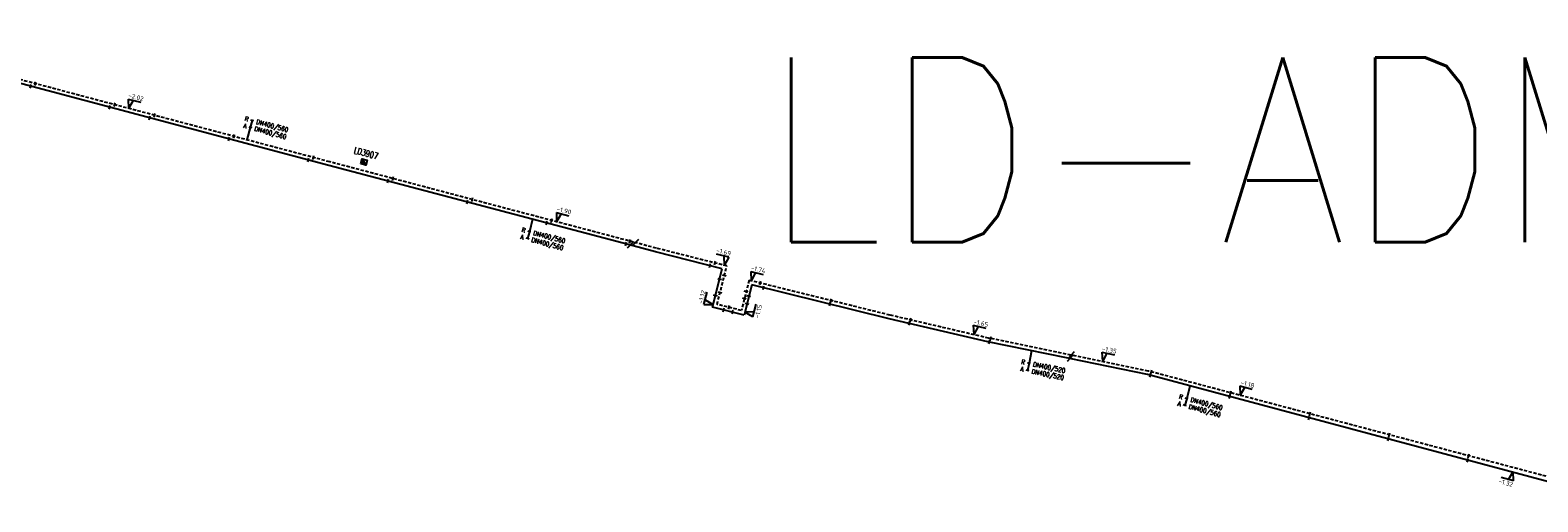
# Model space of a CAD drawing. Header units: millimetres. Extents: x 0 to 118318689, y 0 to 490460760.
# Tile 100 of 117: x 116708189 to 117002098, y 487532439 to 487624296. Entities that reach past the tile are written whole.
import ezdxf
from ezdxf.enums import TextEntityAlignment as Align

# ---------------------------------------------------------------- set-up
doc = ezdxf.new("R2010")
doc.units = ezdxf.units.MM
doc.header["$LTSCALE"] = 200
doc.linetypes.add('HIDDEN2', pattern=[4.7625, 3.175, -1.5875])
doc.layers.get('0').update_dxf_attribs({"color": 8})
for name, color, linetype in [('LD-I-lekdetectiecode', 7, 'Continuous'), ('WT-C-isolatieovergang', 7, 'Continuous'), ('WT-C-kastLD', 7, 'Continuous'), ('WT-C-mof', 7, 'Continuous'), ('WT-I-diam', 7, 'Continuous'), ('WT-I-NAP', 7, 'Continuous'), ('WT-L-aanvoer', 6, 'Continuous'), ('WT-L-retour', 6, 'HIDDEN2')]:
    doc.layers.add(name, color=color, linetype=linetype)
doc.styles.add('DIN17', font='ROMANS.SHX', dxfattribs={"width": 0.9})
doc.styles.add('ISOCP', font='ISOCP.SHX')

# ---------------------------------------------------------------- blocks, each defined once
blk = doc.blocks.new('LR-mof')
at = {"color": 0, "linetype": 'ByBlock', "lineweight": -2}
blk.add_line((0, -0.75), (0, 0.75), dxfattribs=at)
blk = doc.blocks.new('LR-isoov')
at = {"color": 0, "linetype": 'ByBlock', "lineweight": -2}
blk.add_line((0.87, 1.5), (-0.87, -1.5), dxfattribs=at)
blk = doc.blocks.new('nap2')
at = {"color": 0, "linetype": 'Continuous'}
for p, q in [((1, 3.5), (-4, 3.5)), ((-1, 3.5), (0, 0)), ((1, 3.5), (0, 0))]:
    blk.add_line(p, q, dxfattribs=at)
at = {"color": 0, "linetype": 'Continuous', "style": 'ISOCP'}
for tag, p in [('*1', (-1.5, 5)), ('*2', (-4, 1.5))]:
    blk.add_attdef(tag, text='', height=1.8, dxfattribs=at).set_placement(p, align=Align.MIDDLE)
blk = doc.blocks.new('nap1')
at = {"color": 0, "linetype": 'Continuous'}
for p, q in [((-1, 3.5), (0, 0)), ((-1, 3.5), (4, 3.5)), ((1, 3.5), (0, 0))]:
    blk.add_line(p, q, dxfattribs=at)
at = {"color": 0, "linetype": 'Continuous', "style": 'ISOCP'}
for tag, p in [('*1', (1.7, 5)), ('*2', (4, 1.5))]:
    blk.add_attdef(tag, text='', height=1.8, dxfattribs=at).set_placement(p, align=Align.MIDDLE)
blk = doc.blocks.new('LR-hyp')
at = {"color": 7, "linetype": 'ByBlock', "lineweight": -3, "style": 'DIN17', "width": 0.9}
blk.add_attdef('*1', text='', height=1.8, dxfattribs=at).set_placement((0, 0), align=Align.MIDDLE)
at = {"color": 7, "linetype": 'ByBlock', "lineweight": -2, "style": 'DIN17', "width": 0.9, "flags": 1}
blk.add_attdef('*2', text='', height=1.8, dxfattribs=at).set_placement((0, -5), align=Align.MIDDLE)
blk = doc.blocks.new('LR-DIAO2')
at = {"color": 0, "lineweight": -3}
blk.add_line((0, 0), (0, -5), dxfattribs=at)
at = {"color": 0, "linetype": 'Continuous', "lineweight": -3}
blk.add_line((0, -5), (0, -7.8), dxfattribs=at)
at = {"color": 0, "lineweight": -3}
for points in [[(0.61, -5), (0, -5), (-0.61, -5)], [(0.61, -7.8), (0, -7.8), (-0.61, -7.8)]]:
    blk.add_lwpolyline(points, dxfattribs=at)
at = {"color": 1, "lineweight": -3, "style": 'DIN17', "width": 0.9}
for tag, p in [('*1', (-1.61, -5)), ('*2', (-1.61, -7.78))]:
    blk.add_attdef(tag, text='', height=1.8, dxfattribs=at).set_placement(p, align=Align.MIDDLE_RIGHT)
for tag, p in [('*11', (1.61, -5)), ('*12', (1.61, -7.8))]:
    blk.add_attdef(tag, text='', height=1.8, dxfattribs=at).set_placement(p, align=Align.MIDDLE_LEFT)
blk = doc.blocks.new('LR-kastLD')
at = {"color": 0, "linetype": 'ByBlock', "lineweight": -3}
blk.add_line((-1, 1), (1, -1), dxfattribs=at)
blk.add_lwpolyline([(-1, -1), (-1, 1), (1, 1), (1, -1)], close=True, dxfattribs=at)
blk.add_solid([(-1, 1), (-1, -1), (1, -1)], dxfattribs=at)
at = {"color": 7, "linetype": 'ByBlock', "lineweight": -3, "style": 'DIN17', "width": 0.7}
for tag, p in [('*1', (0, 5)), ('*2', (0, -5))]:
    blk.add_attdef(tag, text='', height=2.5, dxfattribs=at).set_placement(p, align=Align.MIDDLE)
at = {"color": 0, "linetype": 'ByBlock', "lineweight": -2, "style": 'DIN17', "width": 0.3, "flags": 1}
for tag, p in [('OCODE', (4.5, 1.25)), ('NCODE', (9.5, 1.25)), ('BC', (14.5, 1.25)), ('RK', (19.5, 1.25)), ('ST', (4.5, -1.25)), ('VCODE', (9.5, -1.25)), ('NIVO', (14.5, -1.25)), ('IMM', (19.5, -1.25))]:
    blk.add_attdef(tag, text='', height=1.8, dxfattribs=at).set_placement(p, align=Align.MIDDLE)
blk = doc.blocks.new('LR-DIAB2')
at = {"color": 0, "linetype": 'Continuous', "lineweight": -3}
blk.add_line((0, 5), (0, 7.8), dxfattribs=at)
at = {"color": 0, "lineweight": -3}
blk.add_line((0, 0), (0, 5), dxfattribs=at)
for points in [[(0.61, 7.8), (0, 7.8), (-0.61, 7.8)], [(0.61, 5), (0, 5), (-0.61, 5)]]:
    blk.add_lwpolyline(points, dxfattribs=at)
at = {"color": 1, "lineweight": -3, "style": 'DIN17', "width": 0.9}
for tag, p in [('*1', (-1.61, 7.8)), ('*2', (-1.61, 5.02))]:
    blk.add_attdef(tag, text='', height=1.8, dxfattribs=at).set_placement(p, align=Align.MIDDLE_RIGHT)
for tag, p in [('*11', (1.61, 7.8)), ('*12', (1.61, 5))]:
    blk.add_attdef(tag, text='', height=1.8, dxfattribs=at).set_placement(p, align=Align.MIDDLE_LEFT)

msp = doc.modelspace()

# ---------------------------------------------------------------- linework, layer by layer
at = {"layer": 'WT-L-aanvoer', "lineweight": -3}
for p, q in [((116766401, 487597958), (116704633, 487614351)), ((116824779, 487582542), (116766401, 487597958)), ((116830087, 487581140), (116824779, 487582542)), ((116843121, 487577847), (116830087, 487581140)), ((116841233, 487570374), (116843121, 487577847)), ((116848857, 487574713), (116847369, 487568823)), ((116875639, 487568093), (116848857, 487574713)), ((116847369, 487568823), (116841233, 487570374)), ((116894879, 487563618), (116875639, 487568093)), ((116910220, 487560457), (116894879, 487563618)), ((116910817, 487560334), (116910220, 487560457)), ((116925980, 487557209), (116910817, 487560334)), ((117018628, 487532439), (116925980, 487557209))]:
    msp.add_line(p, q, dxfattribs=at)
at = {"layer": 'WT-L-retour', "lineweight": -3}
for p, q in [((116766585, 487598654), (116705511, 487614863)), ((116825748, 487583031), (116766585, 487598654)), ((116830267, 487581837), (116825748, 487583031)), ((116843995, 487578369), (116830267, 487581837)), ((116842107, 487570896), (116843995, 487578369)), ((116848334, 487575584), (116846847, 487569698)), ((116875807, 487568793), (116848334, 487575584)), ((116846847, 487569698), (116842107, 487570896)), ((116895033, 487564322), (116875807, 487568793)), ((116910170, 487561202), (116895033, 487564322)), ((116911106, 487561009), (116910170, 487561202)), ((116926145, 487557910), (116911106, 487561009)), ((117004628, 487537162), (116926145, 487557910))]:
    msp.add_line(p, q, dxfattribs=at)

# ---------------------------------------------------------------- block references
at = {"layer": 'LD-I-lekdetectiecode', "linetype": 'Continuous'}
ref = msp.add_blockref('LR-hyp', (117012756, 487600991), dxfattribs=dict(at, xscale=20000, yscale=20000, zscale=20000))
ref.add_attrib('*1', 'LD-ADM-3910', dxfattribs={"layer": '0', "color": 0, "linetype": 'ByBlock', "lineweight": -3, "height": 36000, "style": 'DIN17', "width": 0.9}).set_placement((117012756, 487600991), align=Align.MIDDLE)
at = {"layer": 'WT-C-isolatieovergang', "linetype": 'Continuous'}
for p, xscale, yscale, zscale, rotation in [((116825188, 487582434), 500, 500, 500, 345.2076), ((116826165, 487582920), 500, 500, 500, 345.2075553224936), ((116910919, 487560434), 500.0000000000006, 500.0000000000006, 500.0000000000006, 348.20465453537), ((116911106, 487561009), 499.9999999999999, 499.9999999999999, 499.9999999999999, 348.3555)]:
    msp.add_blockref('LR-isoov', p, dxfattribs=dict(at, xscale=xscale, yscale=yscale, zscale=zscale, rotation=rotation))
at = {"layer": 'WT-C-kastLD', "linetype": 'Continuous'}
ref = msp.add_blockref('LR-kastLD', (116773259, 487598623), dxfattribs=dict(at, xscale=500, yscale=500, zscale=500, rotation=345.2075553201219))
ref.add_attrib('*1', 'LD3907', dxfattribs={"layer": '0', "color": 7, "linetype": 'ByBlock', "lineweight": -3, "height": 1250, "rotation": 345.20756, "style": 'DIN17', "width": 0.65}).set_placement((116773663, 487600337), align=Align.MIDDLE)
at = {"layer": 'WT-C-mof', "linetype": 'Continuous', "lineweight": -3}
for p, xscale, yscale, zscale, rotation in [((116708307, 487613376), 499.9999999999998, 499.9999999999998, 499.9999999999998, 345.1361), ((116709228, 487613877), 499.9999999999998, 499.9999999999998, 499.9999999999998, 345.1361), ((116724636, 487609787), 499.9999999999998, 499.9999999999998, 499.9999999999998, 345.1361), ((116723700, 487609291), 499.9999999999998, 499.9999999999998, 499.9999999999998, 345.1361), ((116731492, 487607223), 500.0000000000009, 500.0000000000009, 500.0000000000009, 345.1361), ((116732457, 487607711), 500.0000000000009, 500.0000000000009, 500.0000000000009, 345.1361), ((116747922, 487603607), 500.0000000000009, 500.0000000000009, 500.0000000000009, 345.1361), ((116746956, 487603118), 500.0000000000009, 500.0000000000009, 500.0000000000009, 345.1361), ((116762421, 487599014), 499.9999999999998, 499.9999999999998, 499.9999999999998, 345.1361), ((116763387, 487599503), 499.9999999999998, 499.9999999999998, 499.9999999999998, 345.1361), ((116777927, 487594914), 500.0000000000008, 500.0000000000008, 500.0000000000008, 345.2076), ((116778892, 487595404), 500.0000000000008, 500.0000000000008, 500.0000000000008, 345.2076), ((116793397, 487590829), 500.0000000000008, 500.0000000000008, 500.0000000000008, 345.2076), ((116794362, 487591319), 500.0000000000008, 500.0000000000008, 500.0000000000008, 345.2076), ((116808866, 487586744), 500, 500, 500, 345.2076), ((116809831, 487587234), 500, 500, 500, 345.2076), ((116825125, 487583195), 500, 500, 500, 345.2076), ((116824344, 487582657), 500, 500, 500, 345.2076), ((116840702, 487578458), 500, 500, 500, 345.8214), ((116841716, 487578945), 500, 500, 500, 345.8214), ((116842596, 487575772), 499.9999999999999, 499.9999999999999, 499.9999999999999, 75.82140000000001), ((116843524, 487576505), 499.9999999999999, 499.9999999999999, 499.9999999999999, 75.82140000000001), ((116850510, 487575046), 500.0000000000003, 500.0000000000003, 500.0000000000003, 346.1166999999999), ((116851153, 487574145), 500.0000000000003, 500.0000000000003, 500.0000000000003, 346.1166999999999), ((116841791, 487572586), 499.9999999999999, 499.9999999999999, 499.9999999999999, 75.82140000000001), ((116842680, 487573163), 499.9999999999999, 499.9999999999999, 499.9999999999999, 75.82140000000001), ((116847427, 487571990), 499.9999999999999, 499.9999999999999, 499.9999999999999, 75.82140000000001), ((116847772, 487573356), 499.9999999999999, 499.9999999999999, 499.9999999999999, 75.82140000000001), ((116848281, 487572433), 499.9999999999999, 499.9999999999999, 499.9999999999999, 75.82140000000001), ((116864291, 487571640), 500.0000000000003, 500.0000000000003, 500.0000000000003, 346.1166999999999), ((116843382, 487569831), 500, 500, 500, 345.8214), ((116844445, 487570305), 500, 500, 500, 345.8214), ((116845113, 487569393), 500, 500, 500, 345.8214), ((116847916, 487570987), 499.9999999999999, 499.9999999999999, 499.9999999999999, 75.82140000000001), ((116864113, 487570942), 500.0000000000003, 500.0000000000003, 500.0000000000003, 346.1166999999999), ((116879560, 487567181), 500, 500, 500, 346.9065), ((116879841, 487567855), 500, 500, 500, 346.9065), ((116895172, 487563558), 500.0000000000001, 500.0000000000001, 500.0000000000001, 348.3555), ((116895423, 487564241), 500.0000000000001, 500.0000000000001, 500.0000000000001, 348.3555), ((116926571, 487557051), 499.9999999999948, 499.9999999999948, 499.9999999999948, 345.1918999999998), ((116926739, 487557753), 499.9999999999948, 499.9999999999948, 499.9999999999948, 345.1918999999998), ((116942207, 487553664), 500.0000000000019, 500.0000000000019, 500.0000000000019, 345.1919), ((116942028, 487552918), 500.0000000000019, 500.0000000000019, 500.0000000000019, 345.1919), ((116957485, 487548786), 500.0000000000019, 500.0000000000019, 500.0000000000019, 345.1919), ((116957676, 487549574), 500.0000000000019, 500.0000000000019, 500.0000000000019, 345.1919), ((116973144, 487545485), 499.9999999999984, 499.9999999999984, 499.9999999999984, 345.1919), ((116972942, 487544653), 499.9999999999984, 499.9999999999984, 499.9999999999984, 345.1919), ((116988399, 487540521), 500.0000000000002, 500.0000000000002, 500.0000000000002, 345.1919), ((116988613, 487541396), 500.0000000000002, 500.0000000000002, 500.0000000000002, 345.1919)]:
    msp.add_blockref('LR-mof', p, dxfattribs=dict(at, xscale=xscale, yscale=yscale, zscale=zscale, rotation=rotation))
at = {"layer": 'WT-I-diam', "linetype": 'Continuous', "xscale": 500, "yscale": 500, "zscale": 500}
for name, p, rotation, values in [('LR-DIAB2', (116750504, 487602922), 345.1360516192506, {'*1': 'R', '*11': 'DN400/560', '*2': 'A', '*12': 'DN400/560'}), ('LR-DIAO2', (116806145, 487587462), 345.2075553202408, {'*1': 'R', '*11': 'DN400/560', '*2': 'A', '*12': 'DN400/560'}), ('LR-DIAO2', (116903414, 487561859), 348.3554812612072, {'*1': 'R', '*11': 'DN400/520', '*2': 'A', '*12': 'DN400/520'}), ('LR-DIAO2', (116934287, 487554988), 345.0315157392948, {'*1': 'R', '*11': 'DN400/560', '*2': 'A', '*12': 'DN400/560'})]:
    msp.add_blockref(name, p, dxfattribs=dict(at, rotation=rotation)).add_auto_attribs(values)
at = {"layer": 'WT-I-NAP', "linetype": 'Continuous'}
ref = msp.add_blockref('nap1', (116727355, 487609066), dxfattribs=dict(at, xscale=499.9999999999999, yscale=499.9999999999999, zscale=499.9999999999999, rotation=345.1360516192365))
ref.add_attrib('*1', '-2.02', dxfattribs={"layer": '0', "color": 1, "linetype": 'Continuous', "height": 900, "rotation": 345.13605, "style": 'ISOCP'}).set_placement((116728818, 487611264), align=Align.MIDDLE)
ref = msp.add_blockref('nap1', (116810800, 487586978), dxfattribs=dict(at, xscale=499.9999999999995, yscale=499.9999999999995, zscale=499.9999999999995, rotation=345.2075553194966))
ref.add_attrib('*1', '-1.90', dxfattribs={"layer": '0', "color": 1, "linetype": 'Continuous', "height": 900, "rotation": 345.20756, "style": 'ISOCP'}).set_placement((116812260, 487589178), align=Align.MIDDLE)
ref = msp.add_blockref('nap2', (116843498, 487578495), dxfattribs=dict(at, xscale=500, yscale=500, zscale=500, rotation=345.8213717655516))
ref.add_attrib('*1', '-1.69', dxfattribs={"layer": '0', "color": 1, "linetype": 'Continuous', "height": 900, "rotation": 345.82137, "style": 'ISOCP'}).set_placement((116843383, 487581102), align=Align.MIDDLE)
ref = msp.add_blockref('nap1', (116848713, 487575490), dxfattribs=dict(at, xscale=499.9999999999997, yscale=499.9999999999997, zscale=499.9999999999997, rotation=346.1167383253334))
ref.add_attrib('*1', '-1.74', dxfattribs={"layer": '0', "color": 1, "linetype": 'Continuous', "height": 900, "rotation": 346.11674, "style": 'ISOCP'}).set_placement((116850139, 487577713), align=Align.MIDDLE)
ref = msp.add_blockref('nap1', (116841365, 487570896), dxfattribs=dict(at, xscale=499.9999999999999, yscale=499.9999999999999, zscale=499.9999999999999, rotation=75.82137176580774))
ref.add_attrib('*1', '-1.12', dxfattribs={"layer": '0', "color": 1, "linetype": 'Continuous', "height": 900, "rotation": 75.82137, "style": 'ISOCP'}).set_placement((116839149, 487572333), align=Align.MIDDLE)
ref = msp.add_blockref('nap2', (116847516, 487569406), dxfattribs=dict(at, xscale=500.0000000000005, yscale=500.0000000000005, zscale=500.0000000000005, rotation=255.8213717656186))
ref.add_attrib('*1', '-1.15', dxfattribs={"layer": '0', "color": 1, "linetype": 'Continuous', "height": 900, "rotation": 75.82137, "style": 'ISOCP'}).set_placement((116850124, 487569521), align=Align.MIDDLE)
ref = msp.add_blockref('nap1', (116892125, 487564998), dxfattribs=dict(at, xscale=500, yscale=500, zscale=500, rotation=346.9064648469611))
ref.add_attrib('*1', '-1.65', dxfattribs={"layer": '0', "color": 1, "linetype": 'Continuous', "height": 900, "rotation": 346.90646, "style": 'ISOCP'}).set_placement((116893520, 487567240), align=Align.MIDDLE)
ref = msp.add_blockref('nap1', (116917240, 487559745), dxfattribs=dict(at, xscale=500, yscale=500, zscale=500, rotation=348.3554812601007))
ref.add_attrib('*1', '-1.35', dxfattribs={"layer": '0', "color": 1, "linetype": 'Continuous', "height": 900, "rotation": 348.35548, "style": 'ISOCP'}).set_placement((116918578, 487562022), align=Align.MIDDLE)
ref = msp.add_blockref('nap1', (116944042, 487553179), dxfattribs=dict(at, xscale=500, yscale=500, zscale=500, rotation=345.1918865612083))
ref.add_attrib('*1', '-1.18', dxfattribs={"layer": '0', "color": 1, "linetype": 'Continuous', "height": 900, "rotation": 345.19189, "style": 'ISOCP'}).set_placement((116945503, 487555378), align=Align.MIDDLE)
ref = msp.add_blockref('nap1', (116997315, 487538351), dxfattribs=dict(at, xscale=499.9999999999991, yscale=499.9999999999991, zscale=499.9999999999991, rotation=165.1918865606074))
ref.add_attrib('*1', '-1.32', dxfattribs={"layer": '0', "color": 1, "linetype": 'Continuous', "height": 900, "rotation": 344.7724, "style": 'ISOCP'}).set_placement((116995854, 487536151), align=Align.MIDDLE)

doc.saveas('drawing.dxf')
